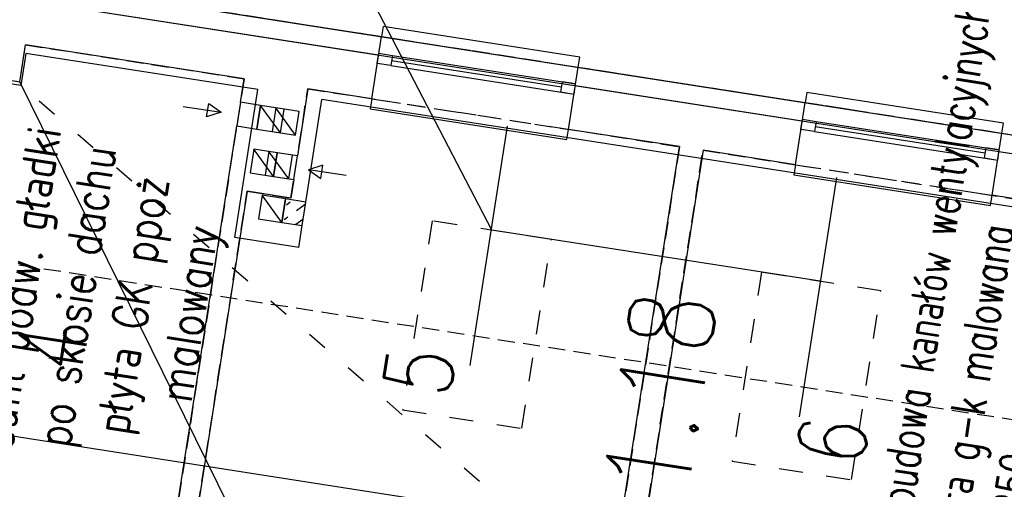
# Model space of a CAD drawing. Extents: x -38969 to 27108, y -24488 to 212598.
# Tile 145 of 256: x -8620 to -8041, y 36121 to 36397. Entities that reach past the tile are written whole.
import ezdxf
from ezdxf import colors
from ezdxf.entities.mleader import LeaderData, LeaderLine
from ezdxf.math import Vec2, Vec3

# ---------------------------------------------------------------- set-up
doc = ezdxf.new("R2010")
doc.units = 0
doc.header["$LTSCALE"] = 100
doc.header["$MEASUREMENT"] = 0
for name, pattern in [('0.7_0.7', [1.4, 0.7, -0.7]), ('ACAD_ISO03W100', [30, 12, -18]), ('DASHED22', [0.15, 0.1, -0.05])]:
    doc.linetypes.add(name, pattern=pattern)
doc.layers.get('0').update_dxf_attribs({"linetype": 'CONTINUOUS'})
doc.layers.get('DEFPOINTS').update_dxf_attribs({"linetype": 'CONTINUOUS'})
for name, color, linetype in [('F_0-MUR', 3, 'CONTINUOUS'), ('F_0-MUR istn', 200, 'CONTINUOUS'), ('F_0-MUW', 1, 'CONTINUOUS'), ('F_0-NR POM', 3, 'CONTINUOUS'), ('F_0-POMOCNICZA', 2, 'CONTINUOUS'), ('F_0-POW', 123, 'DASHED22'), ('F_0-STOLARKA', 6, 'CONTINUOUS'), ('F_0-WENTYLACJA', 2, 'CONTINUOUS'), ('F_1-HAT', 6, 'CONTINUOUS'), ('F_1-MUR istn', 200, 'CONTINUOUS'), ('F_1-MUW', 1, 'CONTINUOUS'), ('F_1-NR POM', 3, 'CONTINUOUS'), ('F_1-POMOCNICZA', 2, 'CONTINUOUS'), ('F_1-POW', 2, 'DASHED22'), ('F_1-STOLARKA TXT', 6, 'CONTINUOUS'), ('F_1-sufit podw', 252, 'CONTINUOUS'), ('F_1-sufity TXT', 123, 'CONTINUOUS'), ('F_1-TXT', 123, 'CONTINUOUS'), ('t_1-TXT', 123, 'CONTINUOUS')]:
    doc.layers.add(name, color=color, linetype=linetype)
doc.styles.add('ROMANS', font='ROMANS.shx', dxfattribs={"width": 0.8})
doc.styles.get("Standard").update_dxf_attribs({"font": 'romans.shx', "width": 0.7})
doc.dimstyles.new('DIM100', dxfattribs={"dimscale": 10, "dimtxt": 2, "dimasz": 1, "dimexe": 0, "dimexo": 0, "dimgap": 0.5, "dimtad": 1, "dimdec": 4, "dimrnd": 0.5, "dimdsep": 46, "dimtxsty": 'Standard', "dimblk1": 'TICK1', "dimblk2": 'TICK1', "dimsah": 1, "dimcen": 0, "dimse1": 1, "dimse2": 1, "dimclrd": 6, "dimclre": 6, "dimclrt": 123, "dimadec": 0, "dimazin": 0, "dimtfac": 1, "dimtdec": 4, "dimtmove": 2, "dimatfit": 3, "dimldrblk": 'TICK1', "dimfxl": 1, "dimtolj": 1, "dimarcsym": 0})

# ---------------------------------------------------------------- blocks, each defined once
blk = doc.blocks.new('TICK1')
at = {"color": 0}
for p, q in [((-1, -1), (1, 1)), ((0, -1), (0, 1)), ((0, 0), (-1, 0))]:
    blk.add_line(p, q, dxfattribs=at)
blk = doc.blocks.new('*D1883')
at = {"layer": 'DEFPOINTS', "color": 0}
for p in [(-8665.7, 36158.93), (-8671.78, 36119.95), (-8078.93, 36027.59)]:
    blk.add_point(p, dxfattribs=at)
at = {"layer": 'F_1-sufity TXT', "color": 6, "lineweight": -2, "transparency": 16777216}
blk.add_line((-8082.74, 36068.1), (-8655.82, 36157.39), dxfattribs=at)
at = {"layer": 'F_1-sufity TXT', "color": 6, "lineweight": -2, "transparency": 16777216, "xscale": 10, "yscale": 10, "zscale": 10}
for p, rotation in [((-8665.7, 36158.93), 171.1447089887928), ((-8072.86, 36066.56), 351.1447089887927)]:
    blk.add_blockref('TICK1', p, dxfattribs=dict(at, rotation=rotation))
at = {"layer": 'F_1-sufity TXT', "color": 123, "transparency": 16777216, "insert": (-8371.59, 36097.93), "char_height": 20, "attachment_point": 5, "rotation": 171.14471}
blk.add_mtext('\\A1;600', dxfattribs=at)

msp = doc.modelspace()

# ---------------------------------------------------------------- hatches: boundary and pattern name
at = {"layer": 'F_1-HAT', "ltscale": 4}
h = msp.add_hatch(dxfattribs=at)
h.set_pattern_fill('DASH', color=256, scale=50, angle=135, style=0)
h.set_pattern_definition([(216.14471, (-5802.4857, 30732.1934), (-1.360645, -8.7334784), [6.25, -6.25])])
h.paths.add_polyline_path([(-8462.82686, 36291.83267), (-8464.98201, 36277.99954), (-8454.11313, 36276.30621), (-8451.95798, 36290.13933)])

# ---------------------------------------------------------------- linework, layer by layer
at = {"layer": 'F_0-MUR'}
msp.add_lwpolyline([(-7041.66487, 33155.67776), (-8620.07486, 36360.86214)], dxfattribs=at)
at = {"layer": 'F_0-MUR istn'}
for p, q in [((-8665.33685, 36427.62555), (-8407.44789, 36387.44736)), ((-8620.07486, 36360.86214), (-8616.68819, 36382.59991)), ((-8488.23775, 36362.58778), (-8616.68819, 36382.59991)), ((-8413.14365, 36350.88839), (-8407.44789, 36387.44736)), ((-8297.53826, 36332.87748), (-8291.8425, 36369.43645)), ((-8291.8425, 36369.43645), (-8158.45166, 36348.65463)), ((-8637.8603, 36363.63305), (-8620.07486, 36360.86214)), ((-8490.3929, 36348.75466), (-8488.23775, 36362.58778)), ((-8450.6907, 36356.73809), (-8456.84828, 36317.21487)), ((-8413.14365, 36350.88839), (-8450.6907, 36356.73809)), ((-8164.14742, 36312.09566), (-8158.45166, 36348.65463)), ((-8538.72988, 36038.49745), (-8492.54806, 36334.92154)), ((-8232.32496, 36322.71747), (-8297.53826, 36332.87748)), ((-8048.54202, 36294.08474), (-8042.84626, 36330.64371)), ((-8042.84626, 36330.64371), (-7889.69382, 36306.7831)), ((-8282.81708, 35998.62714), (-8232.32496, 36322.71747)), ((-8218.49183, 36320.56232), (-8268.98396, 35996.47199)), ((-8164.14742, 36312.09566), (-8218.49183, 36320.56232)), ((-8459.00343, 36303.38175), (-8460.69676, 36292.51287)), ((-8486.38685, 36296.51529), (-8526.87292, 36036.65018)), ((-8460.69676, 36292.51287), (-8486.38685, 36296.51529)), ((-7982.34064, 36283.7708), (-8048.54202, 36294.08474))]:
    msp.add_line(p, q, dxfattribs=at)
at = {"layer": 'F_0-MUW', "linetype": 'Continuous'}
for p, q in [((-8657.14938, 36415.21727), (-8409.14122, 36376.57848)), ((-8293.53583, 36358.56756), (-8160.14499, 36337.78574)), ((-8044.5396, 36319.77483), (-7891.38715, 36295.91422))]:
    msp.add_line(p, q, dxfattribs=at)
at = {"layer": 'F_0-MUW'}
for p, q in [((-8466.85797, 36330.91911), (-8478.53594, 36346.90739)), ((-8470.86039, 36305.22902), (-8482.53836, 36321.2173))]:
    msp.add_line(p, q, dxfattribs=at)
at = {"layer": 'F_0-MUW', "linetype": 'Continuous'}
for points in [[(-8490.3929, 36348.75466), (-8492.54806, 36334.92154), (-8480.69109, 36333.07426), (-8478.53594, 36346.90739)], [(-8478.53594, 36346.90739), (-8480.69109, 36333.07426), (-8466.85797, 36330.91911), (-8464.70282, 36344.75223)], [(-8482.53836, 36321.2173), (-8484.69352, 36307.38417), (-8470.86039, 36305.22902), (-8468.70524, 36319.06215)], [(-8468.70524, 36319.06215), (-8470.86039, 36305.22902), (-8459.00343, 36303.38175), (-8456.84828, 36317.21487)]]:
    msp.add_lwpolyline(points, close=True, dxfattribs=at)
at = {"layer": 'F_0-POMOCNICZA', "linetype": '0.7_0.7', "ltscale": 0.15}
for points in [[(-8407.44789, 36387.44736), (-8291.8425, 36369.43645)], [(-8413.14365, 36350.88839), (-8297.53826, 36332.87748)], [(-8158.45166, 36348.65463), (-8042.84626, 36330.64371)], [(-8164.14742, 36312.09566), (-8048.54202, 36294.08474)]]:
    msp.add_lwpolyline(points, dxfattribs=at)
at = {"layer": 'F_0-POW'}
msp.add_lwpolyline([(-9129.2458, 33443.46914), (-8952.36941, 34578.77339), (-7965.2772, 34424.98791), (-7853.36325, 35143.32228), (-8841.44354, 35297.2617), (-8665.33685, 36427.62555), (-6545.90463, 36097.4255), (-7005.1059, 33149.982), (-7010.80166, 33113.42303)], close=True, dxfattribs=at)
at = {"layer": 'F_0-POW', "color": 1}
for points in [[(-8684.96576, 36061.28048), (-8637.8603, 36363.63305), (-8620.07486, 36360.86214), (-8616.68819, 36382.59991), (-8488.23775, 36362.58778), (-8538.72988, 36038.49745)], [(-8526.87292, 36036.65018), (-8486.38685, 36296.51529), (-8460.69676, 36292.51287), (-8450.6907, 36356.73809), (-8232.32496, 36322.71747), (-8282.81708, 35998.62714)], [(-8268.98396, 35996.47199), (-8218.49183, 36320.56232), (-7982.34064, 36283.7708), (-8032.83277, 35959.68047)]]:
    msp.add_lwpolyline(points, close=True, dxfattribs=at)
at = {"layer": 'F_0-STOLARKA'}
for p, q in [((-8401.54446, 36373.3708), (-8301.74835, 36357.82292)), ((-8401.08264, 36376.33504), (-8293.38189, 36359.55564)), ((-8402.00628, 36370.40656), (-8294.30553, 36353.62716)), ((-8152.08641, 36337.54231), (-8044.38566, 36320.76291)), ((-8153.01005, 36331.61383), (-8045.3093, 36314.83443)), ((-8152.54823, 36334.57807), (-8052.75212, 36319.03019))]:
    msp.add_line(p, q, dxfattribs=at)
for points in [[(-8291.8425, 36369.43645), (-8290.91886, 36375.36493), (-8406.52425, 36393.37584), (-8407.44789, 36387.44736)], [(-8042.84626, 36330.64371), (-8041.92263, 36336.5722), (-8157.52802, 36354.58311), (-8158.45166, 36348.65463)], [(-8413.14365, 36350.88839), (-8414.06729, 36344.95991), (-8298.46189, 36326.94899), (-8297.53826, 36332.87748)], [(-8164.14742, 36312.09566), (-8165.07105, 36306.16717), (-8049.46566, 36288.15626), (-8048.54202, 36294.08474)]]:
    msp.add_lwpolyline(points, dxfattribs=at)
for points in [[(-8409.91092, 36371.63807), (-8408.98729, 36377.56656), (-8401.08264, 36376.33504), (-8402.00628, 36370.40656)], [(-8294.30553, 36353.62716), (-8293.38189, 36359.55564), (-8301.28653, 36360.78716), (-8302.21017, 36354.85868)], [(-8160.91469, 36332.84534), (-8159.99105, 36338.77382), (-8152.08641, 36337.54231), (-8153.01005, 36331.61383)], [(-8045.3093, 36314.83443), (-8044.38566, 36320.76291), (-8052.2903, 36321.99443), (-8053.21394, 36316.06595)]]:
    msp.add_lwpolyline(points, close=True, dxfattribs=at)
at = {"layer": 'F_0-WENTYLACJA', "ltscale": 0.15}
for points in [[(-8523.93572, 36346.35426), (-8501.7521, 36342.89814), (-8510.2725, 36340.17733), (-8509.04099, 36348.08197), (-8501.7521, 36342.89814)], [(-8428.25115, 36305.6751), (-8450.43477, 36309.13123), (-8443.14588, 36303.94739), (-8441.91437, 36311.85203), (-8450.43477, 36309.13123)]]:
    msp.add_lwpolyline(points, dxfattribs=at)
at = {"layer": 'F_1-MUR istn'}
for p, q in [((-8665.33685, 36427.62555), (-7674.29232, 36273.22431)), ((-8616.46981, 36377.50557), (-8619.39465, 36358.73204)), ((-8480.11473, 36356.26193), (-8616.46981, 36377.50557)), ((-8619.39465, 36358.73204), (-8634.21586, 36361.04113)), ((-8493.66139, 36269.31086), (-8480.11473, 36356.26193)), ((-8451.95798, 36290.13933), (-8442.56767, 36350.41223)), ((-7680.75777, 36231.72494), (-8442.56767, 36350.41223)), ((-8456.11434, 36263.46116), (-8454.11313, 36276.30621)), ((-8456.11434, 36263.46116), (-8493.66139, 36269.31086))]:
    msp.add_line(p, q, dxfattribs=at)
at = {"layer": 'F_1-MUW', "linetype": 'Continuous'}
msp.add_line((-8656.1613, 36415.06333), (-7610.77235, 36252.19543), dxfattribs=at)
at = {"layer": 'F_1-MUW'}
for p, q in [((-8457.96524, 36329.53366), (-8469.64322, 36345.52193)), ((-8461.96767, 36303.84357), (-8473.64564, 36319.83184)), ((-8465.97009, 36278.15348), (-8477.64807, 36294.14176))]:
    msp.add_line(p, q, dxfattribs=at)
at = {"layer": 'F_1-MUW', "linetype": 'Continuous'}
for points in [[(-8469.64322, 36345.52193), (-8471.79837, 36331.68881), (-8457.96524, 36329.53366), (-8455.81009, 36343.36678)], [(-8473.64564, 36319.83184), (-8475.80079, 36305.99872), (-8461.96767, 36303.84357), (-8459.81252, 36317.67669)], [(-8477.64807, 36294.14176), (-8479.80322, 36280.30863), (-8465.97009, 36278.15348), (-8463.81494, 36291.9866)], [(-8463.81494, 36291.9866), (-8465.97009, 36278.15348), (-8454.11313, 36276.30621), (-8451.95798, 36290.13933)]]:
    msp.add_lwpolyline(points, close=True, dxfattribs=at)
at = {"layer": 'F_1-POMOCNICZA'}
msp.add_lwpolyline([(-8742.15261, 35934.57348), (-8665.33685, 36427.62555), (-6545.90463, 36097.4255), (-7005.1059, 33149.982), (-7010.80166, 33113.42303), (-9129.2458, 33443.46914), (-8952.36941, 34578.77339), (-7965.2772, 34424.98791), (-7853.36325, 35143.32228), (-8841.44354, 35297.2617), (-8764.93565, 35788.3376)], dxfattribs=at)
at = {"layer": 'F_1-POMOCNICZA', "linetype": '0.7_0.7', "ltscale": 0.2}
for points in [[(-8395.07224, 36168.06323), (-8324.91854, 36157.13353), (-8307.61427, 36268.20325), (-8377.76797, 36279.13295)], [(-8201.40851, 36137.8911), (-8131.2548, 36126.9614), (-8113.95053, 36238.03113), (-8184.10423, 36248.96083)]]:
    msp.add_lwpolyline(points, close=True, dxfattribs=at)
at = {"layer": 'F_1-POW'}
msp.add_lwpolyline([(-9129.2458, 33443.46914), (-8952.36941, 34578.77339), (-7965.2772, 34424.98791), (-7853.36325, 35143.32228), (-8841.44354, 35297.2617), (-8665.33685, 36427.62555), (-6545.90463, 36097.4255), (-7005.1059, 33149.982), (-7010.80166, 33113.42303)], close=True, dxfattribs=at)
at = {"layer": 'F_1-POW', "color": 1}
msp.add_lwpolyline([(-8695.02193, 35970.74942), (-8650.28579, 36257.8942), (-8010.00976, 36158.14146), (-8054.7459, 35870.99668)], close=True, dxfattribs=at)
at = {"layer": 'F_1-STOLARKA TXT', "ltscale": 0.6}
for p, q in [((-8333.64897, 36334.71309), (-8355.57145, 36194.00073)), ((-8139.98523, 36304.54097), (-8161.90772, 36163.82861))]:
    msp.add_line(p, q, dxfattribs=at)
at = {"layer": 'F_1-sufit podw', "color": 3, "linetype": 'ACAD_ISO03W100', "ltscale": 0.01}
msp.add_lwpolyline([(-8054.7459, 35870.99668), (-8619.39465, 36358.73204)], dxfattribs=at)

# ---------------------------------------------------------------- texts
at = {"layer": 'F_0-NR POM', "color": 3, "style": 'ROMANS', "width": 0.8}
for s, p in [('4', (-8583.66471, 36188.56161)), ('5', (-8367.60975, 36174.09981)), ('6', (-8124.73106, 36133.31566))]:
    msp.add_text(s, height=40, rotation=81.14470899, dxfattribs=at).set_placement(p)
at = {"layer": 'F_1-NR POM', "color": 3, "style": 'ROMANS', "width": 0.8}
msp.add_text('1.18', height=50, rotation=81.14470899, dxfattribs=at).set_placement((-8228.17922, 36114.47331))
at = {"layer": 'F_1-sufity TXT', "color": 4, "insert": (-8567.25638, 36231.68912), "char_height": 20, "width": 242.1062337, "attachment_point": 5, "rotation": 81.14470899, "style": 'ROMANS'}
msp.add_mtext('{\\C256;sufit podw. gładki\\Ppo skosie dachu\\Ppłyta GK ppoż\\Pmalowany}', dxfattribs=at)

# ---------------------------------------------------------------- dimensions: what is measured, and where the dimension line sits
at = {"layer": 'F_1-sufity TXT'}
dim = msp.add_linear_dim(base=(-8665.70431, 36158.92838), p1=(-8078.9289, 36027.58589), p2=(-8671.77708, 36119.94954), angle=171.14470899, dimstyle='DIM100', dxfattribs=at)
dim.commit()
dim.dimension.update_dxf_attribs({"geometry": '*D1883', "text_midpoint": (-8371.58932, 36097.92535)})

# ---------------------------------------------------------------- leaders
at = {"layer": 'F_1-TXT'}
ml = msp.add_multileader_mtext('Standard', dxfattribs=at)
ml.set_content('skł. porządkowy', color=256, style='ROMANS')
ml.set_leader_properties()
ml.build(insert=Vec2(0, 0))
ml.multileader.update_dxf_attribs({"arrow_head_size": 6})
ctx = ml.context
ctx.base_point, ctx.char_height, ctx.arrow_head_size, ctx.landing_gap_size, ctx.plane_origin, ctx.plane_x_axis, ctx.plane_y_axis = Vec3(-8102.11473, 39084.89628), 20, 6, 3, Vec3(-7776.5826, 39225.78801), Vec3(0.153939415, 0.988080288), Vec3(-0.988080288, 0.153939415)
notes = []
notes.append((ctx, [(0, (0, 0, 0), (0, 0), (1, 0), 1, [])]))
ctx.mtext.insert, ctx.mtext.text_direction, ctx.mtext.rotation, ctx.mtext.flow_direction = Vec3(-8114.82732, 39089.91305), Vec3(0.153939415, 0.988080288), 1.416242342, 5
ml = msp.add_multileader_mtext('Standard', dxfattribs=at)
ml.set_content('okno dachowe\\P- obróbka szpalet\\Pz płyt gkf\\P- malowanie', color=256)
ml.set_leader_properties(color=6)
ml.build(insert=Vec2(0, 0))
ml.multileader.update_dxf_attribs({"dogleg_length": 0.36, "arrow_head_size": 0.18})
ctx = ml.context
ctx.base_point, ctx.char_height, ctx.arrow_head_size, ctx.landing_gap_size, ctx.plane_origin, ctx.plane_x_axis, ctx.plane_y_axis = Vec3(-8440.06143, 36470.30048), 20, 0.18, 0.09, Vec3(-8265.03922, 37216.89432), Vec3(0.153939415, 0.988080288), Vec3(-0.988080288, 0.153939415)
notes.append((ctx, [(0, (1, 1, 0), (-8441.15586, 36463.27574), (0.153939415, 0.988080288), 7.10948, [(1, [(-8149.48472, 36243.56723), (-8342.69112, 36273.6681)], 0, [])])]))
ctx.mtext.insert, ctx.mtext.text_direction, ctx.mtext.rotation, ctx.mtext.flow_direction = Vec3(-8449.92838, 36471.9288), Vec3(0.153939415, 0.988080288), 1.416242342, 5
ml = msp.add_multileader_mtext('Standard', dxfattribs=at)
ml.set_content('zabudowa kanałów wentylacyjnych\\Ppłyta g-k malowana\\Ph=250cm', color=256)
ml.set_leader_properties(color=6)
ml.build(insert=Vec2(0, 0))
ml.multileader.update_dxf_attribs({"dogleg_length": 0.36, "arrow_head_size": 0.18})
ctx = ml.context
ctx.base_point, ctx.char_height, ctx.arrow_head_size, ctx.landing_gap_size, ctx.plane_origin, ctx.plane_x_axis, ctx.plane_y_axis = Vec3(-8108.52462, 36090.12646), 20, 0.18, 0.09, Vec3(-7933.50241, 36836.7203), Vec3(0.153939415, 0.988080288), Vec3(-0.988080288, 0.153939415)
notes.append((ctx, [(0, (1, 1, 0), (-8109.61905, 36083.10172), (0.153939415, 0.988080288), 7.10948, [(0, [(-8118.08524, 36033.68631)], 0, [])])]))
ctx.mtext.insert, ctx.mtext.text_direction, ctx.mtext.rotation, ctx.mtext.flow_direction = Vec3(-8118.39157, 36091.75478), Vec3(0.153939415, 0.988080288), 1.416242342, 5
at = {"layer": 't_1-TXT', "ltscale": 0.6}
ml = msp.add_multileader_mtext('Standard', dxfattribs=at)
ml.set_content('ppp=297,30', color=256)
ml.set_leader_properties()
ml.build(insert=Vec2(0, 0))
ml.multileader.update_dxf_attribs({"dogleg_length": 0.36, "arrow_head_size": 0.09})
ctx = ml.context
ctx.base_point, ctx.char_height, ctx.arrow_head_size, ctx.landing_gap_size, ctx.plane_origin, ctx.plane_x_axis, ctx.plane_y_axis = Vec3(-32072.77193, 59913.30266), 100, 0.09, 0.045, Vec3(-30900.37988, 64272.54371), Vec3(0.081927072, 0.996638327), Vec3(-0.996638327, 0.081927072)
notes.append((ctx, [(0, (0, 0, 0), (0, 0), (1, 0), 1, [])]))
ctx.mtext.insert, ctx.mtext.text_direction, ctx.mtext.rotation, ctx.mtext.flow_direction = Vec3(-32139.2108, 59918.80931), Vec3(0.081927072, 0.996638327), 1.488777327, 5
ml = msp.add_multileader_mtext('Standard', dxfattribs=at)
ml.set_content('1kond.', color=256)
ml.set_leader_properties()
ml.build(insert=Vec2(0, 0))
ml.multileader.update_dxf_attribs({"dogleg_length": 0.36, "arrow_head_size": 0.09})
ctx = ml.context
ctx.base_point, ctx.char_height, ctx.arrow_head_size, ctx.landing_gap_size, ctx.plane_origin, ctx.plane_x_axis, ctx.plane_y_axis = Vec3(-32578.38797, 60152.18437), 100, 0.09, 0.045, Vec3(-31833.25262, 57759.6945), Vec3(0.085898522, 0.996303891), Vec3(-0.996303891, 0.085898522)
ctx.text_align_type = 2
notes.append((ctx, [(0, (0, 0, 0), (0, 0), (1, 0), 1, [])]))
ctx.mtext.insert, ctx.mtext.text_direction, ctx.mtext.rotation, ctx.mtext.alignment, ctx.mtext.flow_direction = Vec3(-32597.43945, 60513.29581), Vec3(0.085898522, 0.996303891), 1.484791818, 3, 5
for ctx, leaders in notes:
    for number, flags, end, landing, length, lines in leaders:
        leader = LeaderData()
        leader.index, (leader.has_last_leader_line, leader.has_dogleg_vector, leader.attachment_direction) = number, flags
        leader.last_leader_point, leader.dogleg_vector, leader.dogleg_length = Vec3(end), Vec3(landing), length
        for number, points, colour, breaks in lines:
            line = LeaderLine()
            line.index, line.vertices, line.color, line.breaks = number, Vec3.list(points), colors.encode_raw_color(colour), breaks
            leader.lines.append(line)
        ctx.leaders.append(leader)

doc.saveas('drawing.dxf')
